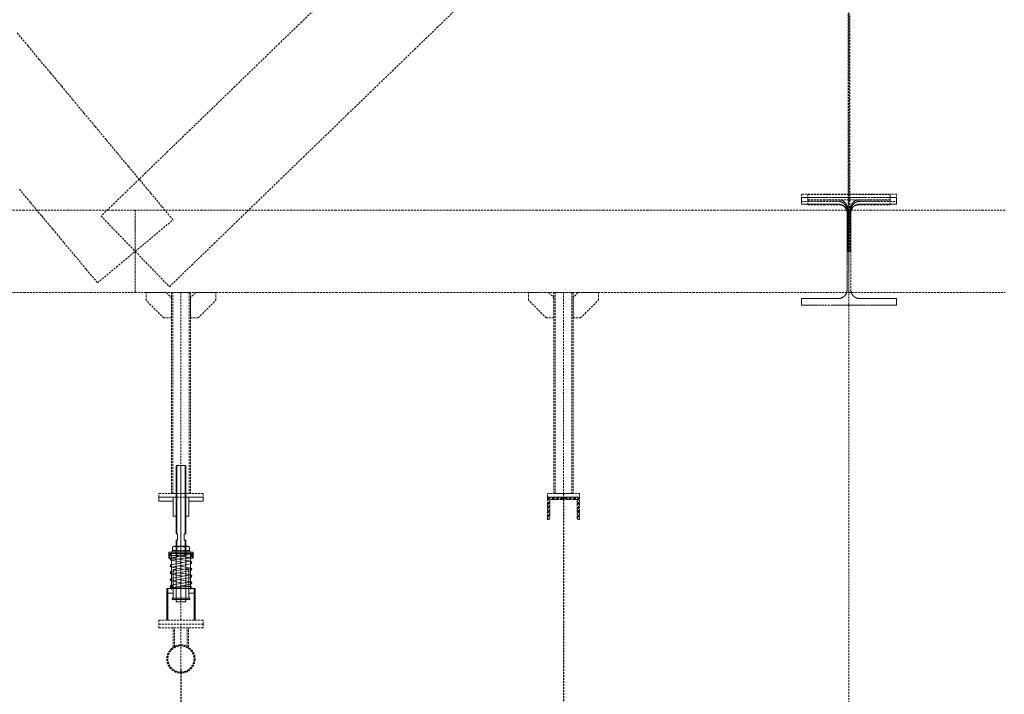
# Model space of a CAD drawing. Header units: millimetres. Extents: x -176817 to 571382, y -58489 to 156123.
# Tile 237 of 256: x 162797 to 165901, y 107592 to 109719. Entities that reach past the tile are written whole.
import ezdxf

# ---------------------------------------------------------------- set-up
doc = ezdxf.new("R2010")
doc.units = ezdxf.units.MM
doc.header["$LTSCALE"] = 0.2
for name, pattern in [('AM_ISO08W050', [18, 12, -1.5, 3, -1.5]), ('AM_ISO08W050x2', [9, 6, -0.75, 1.5, -0.75]), ('HIDDEN', [9.525, 6.35, -3.175])]:
    doc.linetypes.add(name, pattern=pattern)
doc.layers.get('Defpoints').update_dxf_attribs({"lineweight": 13})
for name, color, linetype, lineweight in [('-AAA Podkład', 252, 'Continuous', 13), ('AM_0N', 7, 'Continuous', 13), ('AM_7N', 4, 'AM_ISO08W050', 13)]:
    doc.layers.add(name, color=color, linetype=linetype, lineweight=lineweight)
doc.styles.get("Standard").update_dxf_attribs({"font": 'arial.ttf'})
doc.dimstyles.new('STANDARD-100', dxfattribs={"dimscale": 100, "dimtxt": 2, "dimasz": 2, "dimexe": 0, "dimexo": 0, "dimgap": 0.6, "dimtad": 1, "dimdec": 0, "dimzin": 12, "dimdsep": 46, "dimtxsty": 'Standard', "dimcen": 1, "dimclrd": 256, "dimclre": 256, "dimclrt": 2, "dimadec": 0, "dimazin": 0, "dimtfac": 1, "dimtdec": 0, "dimtmove": 0, "dimatfit": 3, "dimfxl": 0, "dimtolj": 1, "dimtzin": 0, "dimarcsym": 0})

# ---------------------------------------------------------------- blocks, each defined once
blk = doc.blocks.new('*D796')
at = {"layer": '-AAA Podkład', "linetype": 'HIDDEN', "lineweight": -2, "ltscale": 5, "transparency": 16777216}
for p, q in [((164510.9, 108225.2), (164510.9, 105572)), ((167302.9, 107120.3), (167302.9, 105572)), ((167102.9, 105572), (164710.9, 105572))]:
    blk.add_line(p, q, dxfattribs=at)
at = {"layer": '-AAA Podkład', "linetype": 'HIDDEN', "ltscale": 5, "transparency": 16777216}
for points in [[(164710.9, 105605.3), (164710.9, 105538.7), (164510.9, 105572)], [(167102.9, 105605.3), (167102.9, 105538.7), (167302.9, 105572)]]:
    blk.add_solid(points, dxfattribs=at)
at = {"layer": 'Defpoints', "color": 0, "linetype": 'HIDDEN', "ltscale": 5, "transparency": 16777216}
for p in [(164510.9, 108225.2), (167302.9, 107120.3, 0), (164510.9, 105572)]:
    blk.add_point(p, dxfattribs=at)
at = {"layer": '-AAA Podkład', "color": 2, "linetype": 'HIDDEN', "ltscale": 5, "transparency": 16777216, "insert": (165906.9, 105734.1), "char_height": 200, "attachment_point": 5}
blk.add_mtext('\\A1;2792', dxfattribs=at)
blk = doc.blocks.new('*D797')
at = {"layer": '-AAA Podkład', "linetype": 'HIDDEN', "lineweight": -2, "ltscale": 5, "transparency": 16777216}
for p, q in [((164510.9, 108225.2), (164510.9, 105572)), ((163304.9, 107669.9), (163304.9, 105572)), ((164310.9, 105572), (163504.9, 105572))]:
    blk.add_line(p, q, dxfattribs=at)
at = {"layer": '-AAA Podkład', "linetype": 'HIDDEN', "ltscale": 5, "transparency": 16777216}
for points in [[(163504.9, 105605.3), (163504.9, 105538.7), (163304.9, 105572)], [(164310.9, 105605.3), (164310.9, 105538.7), (164510.9, 105572)]]:
    blk.add_solid(points, dxfattribs=at)
at = {"layer": 'Defpoints', "color": 0, "linetype": 'HIDDEN', "ltscale": 5, "transparency": 16777216}
for p in [(164510.9, 108225.2), (163304.9, 107669.9), (163304.9, 105572)]:
    blk.add_point(p, dxfattribs=at)
at = {"layer": '-AAA Podkład', "color": 2, "linetype": 'HIDDEN', "ltscale": 5, "transparency": 16777216, "insert": (163907.9, 105734.1), "char_height": 200, "attachment_point": 5}
blk.add_mtext('\\A1;1206', dxfattribs=at)
blk = doc.blocks.new('*D798')
at = {"layer": '-AAA Podkład', "linetype": 'HIDDEN', "lineweight": -2, "ltscale": 5, "transparency": 16777216}
for p, q in [((160510.9, 108229.9), (160510.9, 105572)), ((163304.9, 107669.9), (163304.9, 105572)), ((163104.9, 105572), (160710.9, 105572))]:
    blk.add_line(p, q, dxfattribs=at)
at = {"layer": '-AAA Podkład', "linetype": 'HIDDEN', "ltscale": 5, "transparency": 16777216}
for points in [[(160710.9, 105605.3), (160710.9, 105538.7), (160510.9, 105572)], [(163104.9, 105605.3), (163104.9, 105538.7), (163304.9, 105572)]]:
    blk.add_solid(points, dxfattribs=at)
at = {"layer": 'Defpoints', "color": 0, "linetype": 'HIDDEN', "ltscale": 5, "transparency": 16777216}
for p in [(160510.9, 108229.9, 0), (163304.9, 107669.9), (160510.9, 105572)]:
    blk.add_point(p, dxfattribs=at)
at = {"layer": '-AAA Podkład', "color": 2, "linetype": 'HIDDEN', "ltscale": 5, "transparency": 16777216, "insert": (161907.9, 105734.1), "char_height": 200, "attachment_point": 5}
blk.add_mtext('\\A1;2794', dxfattribs=at)
blk = doc.blocks.new('*U1083')
at = {"layer": 'AM_0N'}
for p, q in [((-28, 230.6), (28, 230.6)), ((-28, 226.6), (-28, 230.6)), ((28, 226.6), (-28, 226.6)), ((28, 230.6), (28, 226.6))]:
    blk.add_line(p, q, dxfattribs=at)
at = {"layer": 'AM_7N', "linetype": 'AM_ISO08W050x2'}
blk.add_line((0, 233.6), (0, 223.6), dxfattribs=at)
blk = doc.blocks.new('*U1084')
at = {"layer": 'AM_0N'}
for p, q in [((33.8, 222.6), (-33, 222.6)), ((29.3, 219.8), (-30.7, 209)), ((-29.7, 215.9), (30.3, 219.9)), ((30, 219.9), (30.3, 219.9)), ((-30.7, 201.1), (7.4, 194.3)), ((29.3, 198.2), (-30.7, 187.4)), ((-2.7, 214.1), (-30.3, 215.9)), ((-29.3, 201.1), (30.7, 211.9)), ((-29.3, 179.5), (30.7, 190.3)), ((30.7, 198.2), (-7.4, 205.1)), ((-30.7, 179.5), (7.4, 172.7)), ((29.3, 176.6), (-30.7, 165.8)), ((-30.7, 157.9), (7.4, 151.1)), ((-29.3, 157.9), (30.7, 168.7)), ((30.7, 176.6), (-7.4, 183.5)), ((30.7, 155), (-7.4, 161.9)), ((29.3, 155), (-30.7, 144.2)), ((-30.7, 136.3), (7.4, 129.5)), ((29.3, 133.4), (-30.7, 122.6)), ((-29.3, 136.3), (30.7, 147.1)), ((-29.3, 114.7), (30.7, 125.5)), ((30.7, 133.4), (-7.4, 140.3)), ((-33.8, 112), (33, 112)), ((29.7, 118.7), (-30.3, 114.7)), ((-30, 114.7), (-30.3, 114.7)), ((2.7, 120.5), (30.3, 118.7))]:
    blk.add_line(p, q, dxfattribs=at)
for centre, start, end in [((-30, 219.9), 138.0181, 273.8226), ((30, 215.9), 280.2034, 100.2034), ((30, 223.9), 273.8226, 340.5288), ((-30, 205.1), 100.2034, 280.2034), ((-30, 183.5), 100.2034, 280.2034), ((30, 194.3), 280.2034, 100.2034), ((-30, 161.9), 100.2034, 280.2034), ((30, 172.7), 280.2034, 100.2034), ((-30, 140.3), 100.2034, 280.2034), ((30, 151.1), 280.2034, 100.2034), ((30, 129.5), 280.2034, 100.2034), ((-30, 118.7), 100.2034, 280.2034), ((-30, 110.7), 93.8226, 160.5288), ((30, 114.7), 318.0181, 93.8226)]:
    blk.add_arc(centre, 4, start, end, dxfattribs=at)
at = {"layer": 'AM_7N', "linetype": 'AM_ISO08W050x2'}
for p, q in [((-30, 109), (-30, 225.6)), ((0, 109), (0, 225.6)), ((30, 109), (30, 225.6))]:
    blk.add_line(p, q, dxfattribs=at)
blk = doc.blocks.new('*U1085')
at = {"layer": 'AM_0N'}
for p, q in [((-28, 82), (28, 82)), ((-28, 78), (-28, 82)), ((28, 78), (-28, 78)), ((28, 82), (28, 78))]:
    blk.add_line(p, q, dxfattribs=at)
at = {"layer": 'AM_7N', "linetype": 'AM_ISO08W050x2'}
blk.add_line((0, 85), (0, 75), dxfattribs=at)
blk = doc.blocks.new('*U1086')
at = {"layer": 'AM_0N'}
for p, q in [((-26.6, 242.6), (-21.4, 245.6)), ((-26.6, 242.6), (-26.6, 233.6)), ((-26.6, 233.6), (-21.4, 230.6)), ((21.3, 245.6), (-21.4, 245.6)), ((21.3, 230.6), (-21.4, 230.6)), ((-13.3, 242.6), (-13.3, 233.6)), ((13.3, 242.6), (13.3, 233.6)), ((26.6, 242.6), (21.3, 245.6)), ((26.6, 233.6), (21.3, 230.6)), ((26.6, 242.6), (26.6, 233.6))]:
    blk.add_line(p, q, dxfattribs=at)
for centre, radius, start, end in [((-19.9, 232.9), 11.7, 55.5615, 115.5615), ((-19.9, 243.3), 11.7, 244.4385, 304.4385), ((0, 200.7), 43.9, 72.383, 107.617), ((0, 275.4), 43.9, 252.383, 287.617), ((19.9, 232.9), 11.7, 64.4385, 124.4385), ((19.9, 243.3), 11.7, 235.5615, 295.5615)]:
    blk.add_arc(centre, radius, start, end, dxfattribs=at)
at = {"layer": 'AM_7N', "linetype": 'AM_ISO08W050x2'}
blk.add_line((0, 248.6), (0, 227.6), dxfattribs=at)
blk = doc.blocks.new('A$C09B41FFC')
at = {"layer": '-AAA Podkład', "color": 7}
for p, q in [((-13, 500), (-13, 284.6)), ((0, 500), (0, 70)), ((13, 500), (13, 284.6)), ((-13, 264.6), (-13, 214.6)), ((13, 264.6), (13, 214.6)), ((-16, 222.6), (-16, 226.6)), ((-15, 222.6), (15, 222.6)), ((16, 222.6), (16, 226.6)), ((-15, 214.6), (15, 214.6)), ((-16.2, 172.6), (-15, 172.6)), ((-15.2, 171.6), (-15, 171.6)), ((15, 172.6), (16.2, 172.6)), ((15, 171.6), (15.2, 171.6)), ((-16.2, 82), (-15, 82)), ((-16.2, 82), (-15, 82)), ((-15.2, 83), (-15, 83)), ((16.2, 82, 0), (15, 82, 0)), ((21.2, 82), (20, 82))]:
    blk.add_line(p, q, dxfattribs=at)
for points in [[(15, 284.6), (15, 498), (13, 500), (-13, 500), (-15, 498), (-15, 284.6)], [(-15, 264.6), (-10.5, 264.6), (-10.5, 284.6), (-15, 284.6)], [(15, 264.6), (10.5, 264.6), (10.5, 284.6), (15, 284.6)], [(-15, 264.6), (-15, 72), (-13, 70), (13, 70), (15, 72), (15, 264.6)], [(-15, 226.6), (-38.1, 226.6), (-38.1, 222.6), (-15, 222.6)], [(-15, 222.6), (-38.1, 222.6), (-38.1, 207.6), (-15, 207.6)], [(15, 226.6), (38.1, 226.6), (38.1, 222.6), (15, 222.6)], [(15, 222.6), (38.1, 222.6), (38.1, 207.6), (15, 207.6)], [(-25, 112), (-41.2, 112), (-41.2, 98), (-25, 98)], [(25, 98), (41.3, 98), (41.3, 112), (25, 112)]]:
    blk.add_lwpolyline(points, dxfattribs=at)
at = {"layer": '-AAA Podkład', "color": 7, "elevation": 0}
for points in [[(-25, 400), (-70, 400), (-70, 388), (-25, 388)], [(25, 388), (70, 388), (70, 400), (25, 400)], [(-44.4, 12), (-44.4, 112), (-41.2, 112), (-41.2, 12)], [(44.5, 12), (44.5, 112), (41.3, 112), (41.3, 12)]]:
    blk.add_lwpolyline(points, dxfattribs=at)
for points in [[(-25, 340), (-25, 400), (-14.2, 400), (-13.2, 399), (-13.2, 341), (-14.2, 340)], [(25, 340), (25, 400), (14.2, 400), (13.2, 399), (13.2, 341), (14.2, 340)]]:
    blk.add_lwpolyline(points, close=True, dxfattribs=at)
at = {"layer": '-AAA Podkład', "color": 7}
for points in [[(-38.1, 207.6), (-35.2, 207.6), (-35.2, 222.6), (-38.1, 222.6)], [(38.1, 207.6), (35.2, 207.6), (35.2, 222.6), (38.1, 222.6)], [(-25, 172.6), (-25, 82), (-16.2, 82), (-15.2, 83), (-15.2, 171.6), (-16.2, 172.6)], [(25, 172.6), (25, 82), (16.2, 82), (15.2, 83), (15.2, 171.6), (16.2, 172.6)]]:
    blk.add_lwpolyline(points, close=True, dxfattribs=at)
blk.add_circle((-30, 118.7), 4, dxfattribs=at)
for points in [[(-25, 112), (-25, 113), (-26, 112)], [(25, 112), (25, 113), (26, 112)]]:
    blk.add_solid(points, dxfattribs=at)
for name in ['*U1086', '*U1084', '*U1083', '*U1085']:
    blk.add_blockref(name, (0, 0), dxfattribs=at)

msp = doc.modelspace()

# ---------------------------------------------------------------- hatches: boundary and pattern name
at = {"layer": '-AAA Podkład', "linetype": 'HIDDEN', "ltscale": 5}
h = msp.add_hatch(dxfattribs=at)
h.set_pattern_fill('ANSI32', color=256)
h.set_pattern_definition([(45, (113151.147, 103667.1), (-6.7351921, 6.7351921), []), (45, (113155.638, 103667.1), (-6.7351921, 6.7351921), [])])
h.paths.add_polyline_path([(164460.9118, 108213.2408), (164510.9118, 108213.2408), (164510.9118, 108211.3294, -0.414213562), (164505.8232, 108206.2408), (164467.9118, 108206.2408), (164467.9118, 108148.3294, -0.414213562), (164462.8232, 108143.2408), (164460.9118, 108143.2408)])
h.paths.add_polyline_path([(164510.9118, 108211.3294), (164510.9118, 108213.2408), (164560.9118, 108213.2408), (164560.9118, 108143.2408), (164559.0004, 108143.2408, -0.414213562), (164553.9118, 108148.3294), (164553.9118, 108206.2408), (164516.0004, 108206.2408, -0.414213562)])

# ---------------------------------------------------------------- linework, layer by layer
for p, q in [((165410.9118, 154623.4714), (165410.9118, 103624.3027)), ((163304.9375, 108858.2408, 0), (163304.9375, 108225.2408, 0)), ((163304.9375, 108858.2408, 0), (163304.9375, 108225.2408, 0)), ((164510.9118, 108858.2408), (164510.9118, 108225.2408, 0)), ((163304.9375, 107825.2408, 0), (163304.9375, 108201.2408, 0)), ((163280.7875, 107740.5287, 0), (163280.7875, 107801.2408, 0)), ((163284.7875, 107742.8318, 0), (163284.7875, 107801.2408, 0)), ((163304.9375, 107658.7614, 0), (163304.9375, 107813.2408, 0)), ((163325.0875, 107742.8318, 0), (163325.0875, 107801.2408, 0)), ((163329.0875, 107740.5287, 0), (163329.0875, 107801.2408, 0))]:
    msp.add_line(p, q, dxfattribs=at)
for points in [[(163756.2368, 109780.1773), (163685.9243, 109712.121), (163615.6118, 109644.0648), (163545.2993, 109576.0085), (163474.9868, 109507.9523), (163404.6743, 109439.896), (163334.3618, 109371.8398), (163264.0493, 109303.7835), (163193.7368, 109235.7273), (163123.4243, 109167.671), (163053.1118, 109099.6148), (163107.0118, 109043.9278), (163160.9118, 108988.2408), (163214.8119, 108932.5539), (163268.7119, 108876.8669), (163339.0244, 108944.9232), (163409.3369, 109012.9794), (163479.6494, 109081.0357), (163549.9619, 109149.0919), (163620.2744, 109217.1482), (163690.5869, 109285.2044), (163760.8994, 109353.2607), (163831.2119, 109421.3169), (163901.5244, 109489.3732), (163971.8369, 109557.4294), (164042.1494, 109625.4857), (164112.4619, 109693.5419), (164182.7744, 109761.5982)], [(165407.9118, 109736.8596), (165407.9118, 109668.8033), (165407.9118, 109600.7471), (165407.9118, 109532.6908), (165407.9118, 109464.6346), (165407.9118, 109396.5783), (165407.9118, 109328.5221), (165407.9118, 109260.4658), (165407.9118, 109192.4096), (165407.9118, 109124.3533), (165407.9118, 109056.2971), (165407.9118, 108988.2408), (165413.9118, 108988.2408), (165413.9118, 109056.2971), (165413.9118, 109124.3533), (165413.9118, 109192.4096), (165413.9118, 109260.4658), (165413.9118, 109328.5221), (165413.9118, 109396.5783), (165413.9118, 109464.6346), (165413.9118, 109532.6908), (165413.9118, 109600.7471), (165413.9118, 109668.8033), (165413.9118, 109736.8596)], [(163041.8556, 108888.9906), (163101.3837, 108938.6157), (163160.9118, 108988.2408), (163220.4399, 109037.866), (163279.968, 109087.4911), (163244.8118, 109129.663), (163209.6555, 109171.8349), (163174.4993, 109214.0067), (163139.343, 109256.1786), (163104.1868, 109298.3505), (163069.0305, 109340.5224), (163033.8743, 109382.6942), (162998.718, 109424.8661), (162963.5618, 109467.038), (162928.4055, 109509.2099), (162893.2493, 109551.3817), (162858.093, 109593.5536), (162822.9368, 109635.7255), (162787.7805, 109677.8974)], [(162795.7619, 109184.1937), (162830.9181, 109142.0218), (162866.0744, 109099.8499), (162901.2306, 109057.6781), (162936.3869, 109015.5062), (162971.5431, 108973.3343), (163006.6994, 108931.1624), (163041.8556, 108888.9906)], [(165416.9118, 108988.2408), (165416.9118, 109052.6132), (165416.9118, 109116.9856), (165416.9195, 109117.6685), (165416.9426, 109118.3509), (165416.981, 109119.0326), (165417.0348, 109119.7131), (165417.1039, 109120.3922), (165417.1883, 109121.0696), (165417.2881, 109121.7451), (165417.4031, 109122.4183), (165417.5333, 109123.0886), (165417.6786, 109123.7556), (165417.8391, 109124.419), (165418.0146, 109125.0786), (165418.205, 109125.7339), (165418.4105, 109126.3848), (165418.6308, 109127.0309), (165418.866, 109127.672), (165419.1158, 109128.3073), (165419.3802, 109128.9364), (165419.659, 109129.5592), (165419.9522, 109130.1752), (165420.2597, 109130.7842), (165420.5813, 109131.386), (165420.9171, 109131.9801), (165421.2669, 109132.5664), (165421.6306, 109133.1444), (165422.0078, 109133.7135), (165422.3984, 109134.2732), (165422.8022, 109134.8234), (165423.2191, 109135.3638), (165423.649, 109135.8939), (165424.0918, 109136.4137), (165424.5472, 109136.9228), (165425.0146, 109137.4201), (165425.4938, 109137.9056), (165425.9848, 109138.3791), (165426.4872, 109138.8402), (165427.0009, 109139.2887), (165427.5257, 109139.7243), (165428.0614, 109140.1468), (165428.6079, 109140.5558), (165429.1652, 109140.9514), (165429.7321, 109141.3325), (165430.3084, 109141.699), (165430.8937, 109142.0504), (165431.4879, 109142.3868), (165432.0906, 109142.7077), (165432.7017, 109143.0131), (165433.3209, 109143.3027), (165433.9466, 109143.5756), (165434.5787, 109143.832), (165435.2171, 109144.0716), (165435.8615, 109144.2943), (165436.5115, 109144.5), (165437.1668, 109144.6884), (165437.8272, 109144.8596), (165438.4923, 109145.0133), (165439.1618, 109145.1493), (165439.8342, 109145.2674), (165440.5092, 109145.3675), (165441.1865, 109145.4495), (165441.8657, 109145.5133), (165442.5465, 109145.559), (165443.2287, 109145.5864), (165443.9118, 109145.5956), (165502.4118, 109145.5956), (165560.9118, 109145.5956), (165560.9118, 109168.3776), (165485.9118, 109168.3776), (165410.9118, 109168.3776), (165335.9118, 109168.3776), (165260.9118, 109168.3776), (165260.9118, 109145.5956), (165319.4118, 109145.5956), (165377.9118, 109145.5956), (165378.5945, 109145.5864), (165379.2766, 109145.559), (165379.9579, 109145.5133), (165380.6376, 109145.4494), (165381.316, 109145.3673), (165381.9908, 109145.2673), (165382.6627, 109145.1492), (165383.3324, 109145.0131), (165383.9973, 109144.8594), (165384.6574, 109144.6883), (165385.3125, 109144.4999), (165385.9621, 109144.2943), (165386.6062, 109144.0717), (165387.2443, 109143.8322), (165387.8763, 109143.5759), (165388.5017, 109143.3031), (165389.121, 109143.0136), (165389.7321, 109142.7082), (165390.3349, 109142.3872), (165390.9292, 109142.0509), (165391.5146, 109141.6994), (165392.0909, 109141.333), (165392.6578, 109140.9519), (165393.2152, 109140.5563), (165393.762, 109140.147), (165394.298, 109139.7243), (165394.8231, 109139.2884), (165395.337, 109138.8397), (165395.8397, 109138.3784), (165396.3308, 109137.9046), (165396.8103, 109137.4188), (165397.2779, 109136.9211), (165397.7331, 109136.4123), (165398.1756, 109135.8928), (165398.6052, 109135.3628), (165399.0219, 109134.8228), (165399.4256, 109134.2728), (165399.8159, 109133.7133), (165400.193, 109133.1445), (165400.5565, 109132.5668), (165400.9066, 109131.98), (165401.2427, 109131.3853), (165401.5646, 109130.783), (165401.8723, 109130.1733), (165402.1658, 109129.5567), (165402.4448, 109128.9334), (165402.7093, 109128.3036), (165402.9593, 109127.6677), (165403.1943, 109127.0268), (165403.4145, 109126.3808), (165403.6198, 109125.7301), (165403.8101, 109125.0749), (165403.9855, 109124.4155), (165404.1458, 109123.7523), (165404.291, 109123.0855), (165404.4211, 109122.4154), (165404.536, 109121.7426), (165404.6356, 109121.0674), (165404.72, 109120.3903), (165404.789, 109119.7116), (165404.8427, 109119.0314), (165404.8811, 109118.3502), (165404.9041, 109117.6682), (165404.9118, 109116.9856), (165404.9118, 109052.6132), (165404.9118, 108988.2408), (165416.9118, 108988.2408)], [(165414.6618, 108988.2408), (165414.6618, 109051.8346), (165414.6618, 109115.4283), (165414.6829, 109116.8739), (165414.7463, 109118.319), (165414.852, 109119.7616), (165415.0002, 109121.1998), (165415.1916, 109122.6351), (165415.4263, 109124.0647), (165415.7049, 109125.4864), (165416.0277, 109126.8981), (165416.3951, 109128.298), (165416.8083, 109129.6861), (165417.2679, 109131.0597), (165417.5153, 109131.74), (165417.7744, 109132.4157), (165418.0453, 109133.0859), (165418.3285, 109133.7515), (165418.624, 109134.4121), (165418.9321, 109135.0671), (165419.2526, 109135.7162), (165419.5858, 109136.3587), (165419.9316, 109136.9942), (165420.2903, 109137.6222), (165420.6616, 109138.2419), (165421.0464, 109138.8541), (165421.4447, 109139.458), (165421.8566, 109140.0529), (165422.2822, 109140.6382), (165422.7214, 109141.2132), (165423.1744, 109141.7771), (165423.6411, 109142.3294), (165424.122, 109142.8696), (165424.6172, 109143.3973), (165425.1267, 109143.9114), (165425.6505, 109144.4112), (165426.1885, 109144.8957), (165426.7406, 109145.364), (165427.3069, 109145.8153), (165427.8872, 109146.2486), (165428.4809, 109146.6627), (165429.0876, 109147.0565), (165429.7071, 109147.4291), (165430.0216, 109147.6071), (165430.3391, 109147.7795), (165430.6598, 109147.9462), (165430.9834, 109148.107), (165431.3101, 109148.2618), (165431.6398, 109148.4105), (165431.9724, 109148.553), (165432.308, 109148.6892), (165432.6464, 109148.8189), (165432.9877, 109148.942), (165433.3315, 109149.0584), (165433.6771, 109149.1677), (165434.0243, 109149.2698), (165434.373, 109149.3647), (165434.7233, 109149.4523), (165435.0751, 109149.5325), (165435.4283, 109149.6054), (165435.7829, 109149.6708), (165436.1388, 109149.7287), (165436.4959, 109149.7791), (165436.8542, 109149.8219), (165437.2137, 109149.857), (165437.5743, 109149.8844), (165437.9358, 109149.9041), (165438.2984, 109149.9159), (165438.6618, 109149.9199), (165489.7868, 109149.9199), (165540.9118, 109149.9199), (165540.9118, 109167.8842), (165475.9118, 109167.8842), (165410.9118, 109167.8842), (165345.9118, 109167.8842), (165280.9118, 109167.8842), (165280.9118, 109149.9199), (165332.0368, 109149.9199), (165383.1618, 109149.9199), (165383.5241, 109149.9159), (165383.886, 109149.9041), (165384.2473, 109149.8846), (165384.608, 109149.8572), (165384.9681, 109149.822), (165385.3273, 109149.7792), (165385.6858, 109149.7286), (165386.0434, 109149.6703), (165386.3997, 109149.6045), (165386.7543, 109149.5312), (165387.1071, 109149.4506), (165387.458, 109149.3627), (165387.8071, 109149.2676), (165388.1542, 109149.1654), (165388.4994, 109149.0561), (165388.8424, 109148.9398), (165389.1829, 109148.8168), (165389.5206, 109148.6872), (165389.8557, 109148.5511), (165390.188, 109148.4087), (165390.5176, 109148.2599), (165390.8443, 109148.105), (165391.1683, 109147.944), (165391.4893, 109147.777), (165391.808, 109147.6039), (165392.1228, 109147.4256), (165392.7417, 109147.0531), (165393.3475, 109146.6596), (165393.9414, 109146.245), (165394.5215, 109145.8116), (165395.0875, 109145.3603), (165395.6394, 109144.8919), (165396.1772, 109144.4074), (165396.7007, 109143.9077), (165397.21, 109143.3936), (165397.705, 109142.866), (165398.1857, 109142.3258), (165398.653, 109141.7727), (165399.1057, 109141.2089), (165399.5444, 109140.6343), (165399.9701, 109140.0486), (165400.3821, 109139.4533), (165400.7802, 109138.8497), (165401.1649, 109138.2374), (165401.5368, 109137.6163), (165401.8953, 109136.9883), (165402.241, 109136.3528), (165402.574, 109135.7102), (165402.8945, 109135.0612), (165403.2024, 109134.4061), (165403.4978, 109133.7455), (165403.7809, 109133.0798), (165404.0516, 109132.4096), (165404.3106, 109131.7341), (165404.5578, 109131.0538), (165405.0171, 109129.6805), (165405.4301, 109128.2926), (165405.7972, 109126.8929), (165406.1191, 109125.4846), (165406.397, 109124.0661), (165406.6314, 109122.6399), (165406.8225, 109121.208), (165406.9711, 109119.7678), (165407.0772, 109118.3231), (165407.1407, 109116.876), (165407.1618, 109115.4283), (165407.1618, 109051.8346), (165407.1618, 108988.2408), (165414.6618, 108988.2408)], [(165443.9118, 109136.7408), (165502.4118, 109136.7408), (165560.9118, 109136.7408), (165560.9118, 109158.2408), (165485.9118, 109158.2408), (165410.9118, 109158.2408), (165335.9118, 109158.2408), (165260.9118, 109158.2408), (165260.9118, 109136.7408), (165319.4118, 109136.7408), (165377.9118, 109136.7408), (165378.5111, 109136.7342), (165379.1155, 109136.714), (165379.7246, 109136.6799), (165380.3379, 109136.6316), (165380.9551, 109136.5688), (165381.5756, 109136.4911), (165382.199, 109136.3983), (165382.8248, 109136.2901), (165383.4525, 109136.1662), (165384.0815, 109136.0265), (165384.7112, 109135.8707), (165385.3411, 109135.6986), (165385.9706, 109135.5101), (165386.599, 109135.3051), (165387.2259, 109135.0835), (165387.8504, 109134.8451), (165388.472, 109134.59), (165389.09, 109134.3182), (165389.7038, 109134.0297), (165390.3128, 109133.7245), (165390.9162, 109133.4028), (165391.5134, 109133.0646), (165392.1037, 109132.7102), (165392.6865, 109132.3397), (165393.2611, 109131.9534), (165393.827, 109131.5515), (165394.3835, 109131.1344), (165394.9299, 109130.7024), (165395.4657, 109130.2558), (165395.9903, 109129.795), (165396.5031, 109129.3205), (165397.0037, 109128.8327), (165397.4915, 109128.3322), (165397.966, 109127.8193), (165398.4268, 109127.2947), (165398.8734, 109126.7589), (165399.3054, 109126.2125), (165399.7225, 109125.656), (165400.1244, 109125.0902), (165400.5107, 109124.5155), (165400.8812, 109123.9327), (165401.2356, 109123.3424), (165401.5738, 109122.7452), (165401.8955, 109122.1418), (165402.2007, 109121.5329), (165402.4892, 109120.919), (165402.761, 109120.301), (165403.0161, 109119.6794), (165403.2545, 109119.0549), (165403.4761, 109118.4281), (165403.6811, 109117.7996), (165403.8696, 109117.1701), (165404.0417, 109116.5402), (165404.1975, 109115.9105), (165404.3372, 109115.2815), (165404.4611, 109114.6538), (165404.5693, 109114.028), (165404.6621, 109113.4046), (165404.7398, 109112.7841), (165404.8026, 109112.1669), (165404.8509, 109111.5536), (165404.885, 109110.9445), (165404.9052, 109110.3401), (165404.9118, 109109.7408), (165404.9118, 109048.9908), (165404.9118, 108988.2408), (165404.9118, 108927.4908), (165404.9118, 108866.7408), (165404.9052, 108866.1416), (165404.885, 108865.5372), (165404.8509, 108864.9281), (165404.8026, 108864.3148), (165404.7398, 108863.6976), (165404.6621, 108863.0771), (165404.5693, 108862.4536), (165404.4611, 108861.8278), (165404.3372, 108861.2002), (165404.1975, 108860.5712), (165404.0417, 108859.9415), (165403.8696, 108859.3116), (165403.6811, 108858.6821), (165403.4761, 108858.0536), (165403.2545, 108857.4268), (165403.0161, 108856.8023), (165402.761, 108856.1807), (165402.4892, 108855.5626), (165402.2007, 108854.9488), (165401.8955, 108854.3399), (165401.5738, 108853.7365), (165401.2356, 108853.1393), (165400.8812, 108852.549), (165400.5107, 108851.9662), (165400.1244, 108851.3915), (165399.7225, 108850.8257), (165399.3054, 108850.2692), (165398.8734, 108849.7228), (165398.4268, 108849.187), (165397.966, 108848.6624), (165397.4915, 108848.1495), (165397.0037, 108847.649), (165396.5031, 108847.1612), (165395.9903, 108846.6867), (165395.4657, 108846.2259), (165394.9299, 108845.7793), (165394.3835, 108845.3473), (165393.827, 108844.9301), (165393.2611, 108844.5283), (165392.6865, 108844.142), (165392.1037, 108843.7715), (165391.5134, 108843.4171), (165390.9162, 108843.0789), (165390.3128, 108842.7572), (165389.7038, 108842.452), (165389.09, 108842.1635), (165388.472, 108841.8916), (165387.8504, 108841.6366), (165387.2259, 108841.3982), (165386.599, 108841.1766), (165385.9706, 108840.9715), (165385.3411, 108840.7831), (165384.7112, 108840.611), (165384.0815, 108840.4552), (165383.4525, 108840.3155), (165382.8248, 108840.1916), (165382.199, 108840.0834), (165381.5756, 108839.9906), (165380.9551, 108839.9129), (165380.3379, 108839.8501), (165379.7246, 108839.8018), (165379.1155, 108839.7677), (165378.5111, 108839.7475), (165377.9118, 108839.7408), (165319.4118, 108839.7408), (165260.9118, 108839.7408), (165260.9118, 108818.2408), (165335.9118, 108818.2408), (165410.9118, 108818.2408), (165485.9118, 108818.2408), (165560.9118, 108818.2408), (165560.9118, 108839.7408), (165502.4118, 108839.7408), (165443.9118, 108839.7408), (165502.4118, 108839.7408), (165560.9118, 108839.7408), (165560.9118, 108818.2408), (165460.9118, 108818.2408), (165360.9118, 108818.2408), (165260.9118, 108818.2408), (165260.9118, 108839.7408), (165319.4118, 108839.7408), (165377.9118, 108839.7408), (165378.5761, 108839.749), (165379.2393, 108839.7735), (165379.9011, 108839.8142), (165380.5612, 108839.8712), (165381.2193, 108839.9442), (165381.875, 108840.0334), (165382.5282, 108840.1385), (165383.1785, 108840.2596), (165383.8256, 108840.3965), (165384.4692, 108840.5493), (165385.109, 108840.7178), (165385.7447, 108840.902), (165386.3761, 108841.1019), (165387.0027, 108841.3173), (165387.6244, 108841.5483), (165388.2409, 108841.7947), (165388.8516, 108842.0564), (165389.4551, 108842.3328), (165390.0511, 108842.6236), (165390.6393, 108842.9288), (165391.2196, 108843.2482), (165391.7916, 108843.5815), (165392.3551, 108843.9287), (165392.9099, 108844.2895), (165393.4557, 108844.6639), (165393.9922, 108845.0516), (165394.5193, 108845.4525), (165395.0366, 108845.8664), (165395.544, 108846.2932), (165396.0411, 108846.7326), (165396.5278, 108847.1846), (165397.0037, 108847.649), (165397.4679, 108848.1247), (165397.9198, 108848.6113), (165398.3591, 108849.1082), (165398.7858, 108849.6154), (165399.1996, 108850.1326), (165399.6004, 108850.6595), (165399.988, 108851.1959), (165400.3623, 108851.7415), (165400.7231, 108852.2961), (165401.0702, 108852.8594), (165401.4035, 108853.4313), (165401.7228, 108854.0113), (165402.0279, 108854.5993), (165402.3187, 108855.1951), (165402.5951, 108855.7984), (165402.8568, 108856.4089), (165403.1033, 108857.0255), (165403.3344, 108857.6474), (165403.55, 108858.2742), (165403.75, 108858.9057), (165403.9343, 108859.5416), (165404.1029, 108860.1816), (165404.2558, 108860.8254), (165404.3928, 108861.4727), (165404.514, 108862.1231), (165404.6191, 108862.7765), (165404.7083, 108863.4324), (165404.7814, 108864.0907), (165404.8384, 108864.751), (165404.8791, 108865.4129), (165404.9036, 108866.0763), (165404.9118, 108866.7408), (165404.9118, 108947.7408), (165404.9118, 109028.7408), (165404.9118, 109109.7408), (165404.9036, 109110.4052), (165404.8792, 109111.0683), (165404.8384, 109111.7301), (165404.7815, 109112.3902), (165404.7084, 109113.0483), (165404.6193, 109113.704), (165404.5142, 109114.3572), (165404.3931, 109115.0075), (165404.2562, 109115.6546), (165404.1034, 109116.2982), (165403.9349, 109116.938), (165403.7506, 109117.5737), (165403.5508, 109118.2051), (165403.3353, 109118.8318), (165403.1044, 109119.4535), (165402.858, 109120.0699), (165402.5963, 109120.6806), (165402.3199, 109121.2841), (165402.029, 109121.8801), (165401.7239, 109122.4683), (165401.4045, 109123.0486), (165401.0712, 109123.6206), (165400.724, 109124.1841), (165400.3631, 109124.7389), (165399.9888, 109125.2847), (165399.6011, 109125.8212), (165399.2002, 109126.3483), (165398.7863, 109126.8656), (165398.3595, 109127.373), (165397.9201, 109127.8701), (165397.4681, 109128.3568), (165397.0037, 109128.8327), (165396.5279, 109129.2969), (165396.0414, 109129.7488), (165395.5444, 109130.1881), (165395.0372, 109130.6148), (165394.52, 109131.0286), (165393.9931, 109131.4294), (165393.4568, 109131.817), (165392.9111, 109132.1913), (165392.3565, 109132.5521), (165391.7932, 109132.8992), (165391.2214, 109133.2325), (165390.6414, 109133.5518), (165390.0533, 109133.8569), (165389.4575, 109134.1478), (165388.8543, 109134.4241), (165388.2438, 109134.6858), (165387.6272, 109134.9323), (165387.0053, 109135.1634), (165386.3784, 109135.379), (165385.7469, 109135.579), (165385.111, 109135.7633), (165384.471, 109135.9319), (165383.8273, 109136.0848), (165383.18, 109136.2218), (165382.5295, 109136.343), (165381.8762, 109136.4482), (165381.2202, 109136.5373), (165380.562, 109136.6104), (165379.9017, 109136.6674), (165379.2397, 109136.7082), (165378.5763, 109136.7327), (165377.9118, 109136.7408), (165319.4118, 109136.7408), (165260.9118, 109136.7408), (165260.9118, 109158.2408), (165360.9118, 109158.2408), (165460.9118, 109158.2408), (165560.9118, 109158.2408), (165560.9118, 109136.7408), (165502.4118, 109136.7408), (165443.9118, 109136.7408), (165443.3125, 109136.7342), (165442.7082, 109136.714), (165442.0991, 109136.6799), (165441.4858, 109136.6316), (165440.8686, 109136.5688), (165440.2481, 109136.4911), (165439.6246, 109136.3983), (165438.9988, 109136.2901), (165438.3712, 109136.1662), (165437.7422, 109136.0265), (165437.1125, 109135.8707), (165436.4826, 109135.6986), (165435.8531, 109135.5101), (165435.2246, 109135.3051), (165434.5978, 109135.0835), (165433.9733, 109134.8451), (165433.3517, 109134.59), (165432.7336, 109134.3182), (165432.1198, 109134.0297), (165431.5109, 109133.7245), (165430.9075, 109133.4028), (165430.3103, 109133.0646), (165429.72, 109132.7102), (165429.1372, 109132.3397), (165428.5625, 109131.9534), (165427.9966, 109131.5515), (165427.4402, 109131.1344), (165426.8938, 109130.7024), (165426.358, 109130.2558), (165425.8334, 109129.795), (165425.3205, 109129.3205), (165424.8199, 109128.8327), (165424.3322, 109128.3322), (165423.8577, 109127.8193), (165423.3969, 109127.2947), (165422.9503, 109126.7589), (165422.5182, 109126.2125), (165422.1011, 109125.656), (165421.6993, 109125.0902), (165421.3129, 109124.5155), (165420.9425, 109123.9327), (165420.5881, 109123.3424), (165420.2499, 109122.7452), (165419.9282, 109122.1418), (165419.623, 109121.5329), (165419.3344, 109120.919), (165419.0626, 109120.301), (165418.8075, 109119.6794), (165418.5692, 109119.0549), (165418.3475, 109118.4281), (165418.1425, 109117.7996), (165417.9541, 109117.1701), (165417.782, 109116.5402), (165417.6262, 109115.9105), (165417.4864, 109115.2815), (165417.3626, 109114.6538), (165417.2544, 109114.028), (165417.1616, 109113.4046), (165417.0839, 109112.7841), (165417.021, 109112.1669), (165416.9727, 109111.5536), (165416.9387, 109110.9445), (165416.9185, 109110.3401), (165416.9118, 109109.7408), (165416.9118, 109048.9908), (165416.9118, 108988.2408), (165416.9118, 108927.4908), (165416.9118, 108866.7408), (165416.9185, 108866.1416), (165416.9387, 108865.5372), (165416.9727, 108864.9281), (165417.021, 108864.3148), (165417.0839, 108863.6976), (165417.1616, 108863.0771), (165417.2544, 108862.4536), (165417.3626, 108861.8278), (165417.4864, 108861.2002), (165417.6262, 108860.5712), (165417.782, 108859.9415), (165417.9541, 108859.3116), (165418.1425, 108858.6821), (165418.3475, 108858.0536), (165418.5692, 108857.4268), (165418.8075, 108856.8023), (165419.0626, 108856.1807), (165419.3344, 108855.5626), (165419.623, 108854.9488), (165419.9282, 108854.3399), (165420.2499, 108853.7365), (165420.5881, 108853.1393), (165420.9425, 108852.549), (165421.3129, 108851.9662), (165421.6993, 108851.3915), (165422.1011, 108850.8257), (165422.5182, 108850.2692), (165422.9503, 108849.7228), (165423.3969, 108849.187), (165423.8577, 108848.6624), (165424.3322, 108848.1495), (165424.8199, 108847.649), (165425.3205, 108847.1612), (165425.8334, 108846.6867), (165426.358, 108846.2259), (165426.8938, 108845.7793), (165427.4402, 108845.3473), (165427.9966, 108844.9301), (165428.5625, 108844.5283), (165429.1372, 108844.142), (165429.72, 108843.7715), (165430.3103, 108843.4171), (165430.9075, 108843.0789), (165431.5109, 108842.7572), (165432.1198, 108842.452), (165432.7336, 108842.1635), (165433.3517, 108841.8916), (165433.9733, 108841.6366), (165434.5978, 108841.3982), (165435.2246, 108841.1766), (165435.8531, 108840.9715), (165436.4826, 108840.7831), (165437.1125, 108840.611), (165437.7422, 108840.4552), (165438.3712, 108840.3155), (165438.9988, 108840.1916), (165439.6246, 108840.0834), (165440.2481, 108839.9906), (165440.8686, 108839.9129), (165441.4858, 108839.8501), (165442.0991, 108839.8018), (165442.7082, 108839.7677), (165443.3125, 108839.7475), (165443.9118, 108839.7408)], [(165407.1618, 109103.5025), (165407.1618, 109045.8717), (165407.1618, 108988.2408), (165414.6618, 108988.2408), (165414.6618, 109045.8717), (165414.6618, 109103.5025), (165414.6846, 109104.8635), (165414.7529, 109106.2234), (165414.8669, 109107.5802), (165415.0267, 109108.932), (165415.2327, 109110.2795), (165415.4852, 109111.6195), (165415.6289, 109112.2861), (165415.7843, 109112.95), (165415.9515, 109113.6109), (165416.1304, 109114.2686), (165416.3209, 109114.9223), (165416.5234, 109115.5725), (165416.7378, 109116.2191), (165416.9642, 109116.8617), (165417.2027, 109117.4999), (165417.4533, 109118.1333), (165417.716, 109118.7618), (165417.9909, 109119.3849), (165418.2779, 109120.002), (165418.5773, 109120.6134), (165418.8891, 109121.2188), (165419.2134, 109121.8177), (165419.5503, 109122.4096), (165419.8997, 109122.9941), (165420.2617, 109123.5709), (165420.6362, 109124.1395), (165421.0235, 109124.6994), (165421.4235, 109125.2504), (165421.8363, 109125.7921), (165422.2619, 109126.3238), (165422.7003, 109126.8451), (165423.1514, 109127.3554), (165423.6153, 109127.8541), (165424.0919, 109128.3409), (165424.581, 109128.8148), (165425.0825, 109129.2754), (165425.5963, 109129.722), (165426.1224, 109130.1542), (165426.6605, 109130.5712), (165427.2107, 109130.9725), (165427.7727, 109131.3574), (165428.3465, 109131.7255), (165428.9307, 109132.0752), (165429.525, 109132.4061), (165430.1291, 109132.7176), (165430.7428, 109133.0093), (165431.3658, 109133.2805), (165431.9979, 109133.5308), (165432.6388, 109133.7596), (165433.2883, 109133.9663), (165433.6157, 109134.0612), (165433.9444, 109134.1501), (165434.2747, 109134.2332), (165434.6066, 109134.3104), (165434.9399, 109134.3817), (165435.2742, 109134.4469), (165435.6096, 109134.5061), (165435.9463, 109134.5591), (165436.2838, 109134.6061), (165436.622, 109134.6468), (165436.9608, 109134.6813), (165437.3004, 109134.7095), (165437.6405, 109134.7316), (165437.9807, 109134.7473), (165438.321, 109134.7567), (165438.6618, 109134.7599), (165489.7868, 109134.7599), (165540.9118, 109134.7599), (165540.9118, 109151.0398), (165475.9118, 109151.0398), (165410.9118, 109151.0398), (165345.9118, 109151.0398), (165280.9118, 109151.0398), (165280.9118, 109134.7599), (165332.0368, 109134.7599), (165383.1618, 109134.7599), (165383.5449, 109134.7559), (165383.9275, 109134.744), (165384.3096, 109134.7241), (165384.6912, 109134.6963), (165385.0721, 109134.6607), (165385.4522, 109134.6172), (165385.8316, 109134.5659), (165386.21, 109134.5067), (165386.5872, 109134.4399), (165386.9627, 109134.3654), (165387.3365, 109134.2834), (165387.7084, 109134.1939), (165388.0785, 109134.0969), (165388.4467, 109133.9926), (165388.8129, 109133.881), (165389.177, 109133.7622), (165389.5387, 109133.6363), (165389.8977, 109133.5035), (165390.254, 109133.3639), (165390.6075, 109133.2176), (165390.9583, 109133.0646), (165391.3061, 109132.9051), (165391.651, 109132.7392), (165391.993, 109132.5669), (165392.3325, 109132.388), (165392.6681, 109132.2035), (165392.9997, 109132.0133), (165393.3277, 109131.8175), (165393.9735, 109131.4087), (165394.6069, 109130.9768), (165395.1984, 109130.5447), (165395.7758, 109130.0945), (165396.339, 109129.6271), (165396.8879, 109129.1432), (165397.4225, 109128.6435), (165397.9425, 109128.1287), (165398.448, 109127.5996), (165398.9388, 109127.0569), (165399.3371, 109126.5942), (165399.7251, 109126.1228), (165400.1029, 109125.6432), (165400.4704, 109125.1556), (165400.8277, 109124.6605), (165401.1747, 109124.1583), (165401.5115, 109123.6492), (165401.838, 109123.1336), (165402.1261, 109122.6594), (165402.4059, 109122.1801), (165402.9406, 109121.2073), (165403.4422, 109120.2171), (165403.9108, 109119.2112), (165404.3245, 109118.2454), (165404.7093, 109117.2677), (165405.0653, 109116.2792), (165405.3927, 109115.2809), (165405.6817, 109114.3098), (165405.9441, 109113.3331), (165406.1805, 109112.3497), (165406.3914, 109111.3588), (165406.5723, 109110.3876), (165406.729, 109109.4119), (165406.8615, 109108.4322), (165406.9697, 109107.4494), (165407.0538, 109106.4643), (165407.1139, 109105.4776), (165407.1498, 109104.4901), (165407.1618, 109103.5025)], [(163160.9118, 108858.2408), (163160.9118, 108923.2408), (163160.9118, 108988.2408), (163160.9118, 109053.2408), (163160.9118, 109118.2408), (163090.5993, 109118.2408), (163020.2868, 109118.2408), (162949.9743, 109118.2408), (162879.6618, 109118.2408), (162809.3493, 109118.2408), (162739.0368, 109118.2408)], [(165410.9118, 108858.2408), (165410.9118, 108923.2408), (165410.9118, 108988.2408), (165410.9118, 109053.2408), (165410.9118, 109118.2408), (165340.5993, 109118.2408), (165270.2868, 109118.2408), (165199.9743, 109118.2408), (165129.6618, 109118.2408), (165059.3493, 109118.2408), (164989.0368, 109118.2408), (164918.7243, 109118.2408), (164848.4118, 109118.2408), (164778.0993, 109118.2408), (164707.7868, 109118.2408), (164637.4743, 109118.2408), (164567.1618, 109118.2408), (164496.8493, 109118.2408), (164426.5368, 109118.2408), (164356.2243, 109118.2408), (164285.9118, 109118.2408), (164215.5993, 109118.2408), (164145.2868, 109118.2408), (164074.9743, 109118.2408), (164004.6618, 109118.2408), (163934.3493, 109118.2408), (163864.0368, 109118.2408), (163793.7243, 109118.2408), (163723.4118, 109118.2408), (163653.0993, 109118.2408), (163582.7868, 109118.2408), (163512.4743, 109118.2408), (163442.1618, 109118.2408), (163371.8493, 109118.2408), (163301.5368, 109118.2408), (163231.2243, 109118.2408), (163160.9118, 109118.2408), (163160.9118, 109053.2408), (163160.9118, 108988.2408), (163160.9118, 108923.2408), (163160.9118, 108858.2408), (163226.2243, 108858.2408), (163301.5368, 108858.2408), (163376.8493, 108858.2408), (163447.1618, 108858.2408), (163512.4743, 108858.2408), (163582.7868, 108858.2408), (163653.0993, 108858.2408), (163723.4118, 108858.2408), (163793.7243, 108858.2408), (163864.0368, 108858.2408), (163934.3493, 108858.2408), (164004.6618, 108858.2408), (164074.9743, 108858.2408), (164145.2868, 108858.2408), (164215.5993, 108858.2408), (164285.9118, 108858.2408), (164356.2243, 108858.2408), (164421.5368, 108858.2408), (164491.8493, 108858.2408), (164572.1618, 108858.2408), (164642.4743, 108858.2408), (164707.7868, 108858.2408), (164778.0993, 108858.2408), (164848.4118, 108858.2408), (164918.7243, 108858.2408), (164989.0368, 108858.2408), (165059.3493, 108858.2408), (165129.6618, 108858.2408), (165199.9743, 108858.2408), (165270.2868, 108858.2408), (165340.5993, 108858.2408), (165410.9118, 108858.2408)], [(165903.0993, 109118.2408), (165832.7868, 109118.2408), (165762.4743, 109118.2408), (165692.1618, 109118.2408), (165621.8493, 109118.2408), (165551.5368, 109118.2408), (165481.2243, 109118.2408), (165410.9118, 109118.2408), (165410.9118, 109053.2408), (165410.9118, 108988.2408), (165410.9118, 108923.2408), (165410.9118, 108858.2408), (165481.2243, 108858.2408), (165551.5368, 108858.2408), (165621.8493, 108858.2408), (165692.1618, 108858.2408), (165762.4743, 108858.2408), (165832.7868, 108858.2408), (165903.0993, 108858.2408)], [(162739.0368, 108858.2408), (162809.3493, 108858.2408), (162879.6618, 108858.2408), (162949.9743, 108858.2408), (163020.2868, 108858.2408), (163090.5993, 108858.2408), (163160.9118, 108858.2408)]]:
    msp.add_lwpolyline(points, dxfattribs=at)
at = {"layer": '-AAA Podkład', "linetype": 'HIDDEN', "ltscale": 5, "elevation": 0}
for points in [[(163274.9375, 108778.2408), (163250.9375, 108778.2408), (163194.9375, 108834.2408), (163194.9375, 108858.2408), (163258.9375, 108858.2408), (163274.9375, 108842.2408)], [(163334.9375, 108225.2408), (163274.9375, 108225.2408), (163274.9375, 108858.2408), (163334.9375, 108858.2408)], [(163334.9375, 108778.2408), (163358.9375, 108778.2408), (163414.9375, 108834.2408), (163414.9375, 108858.2408), (163350.9375, 108858.2408), (163334.9375, 108842.2408)], [(164540.9118, 108225.2408), (164480.9118, 108225.2408), (164480.9118, 108858.2408), (164540.9118, 108858.2408)], [(163374.9375, 108213.2408), (163234.9375, 108213.2408), (163234.9375, 108225.2408), (163374.9375, 108225.2408)], [(164560.9118, 108213.2408), (164460.9118, 108213.2408), (164460.9118, 108225.2408), (164560.9118, 108225.2408)], [(163374.9375, 107825.2408), (163234.9375, 107825.2408), (163234.9375, 107813.2408), (163374.9375, 107813.2408)], [(163374.9375, 107801.2408), (163234.9375, 107801.2408), (163234.9375, 107813.2408), (163374.9375, 107813.2408)]]:
    msp.add_lwpolyline(points, close=True, dxfattribs=at)
for points in [[(163278.9375, 108225.2408), (163278.9375, 108858.2408)], [(163330.9375, 108858.2408), (163330.9375, 108225.2408)], [(164484.9118, 108225.2408), (164484.9118, 108858.2408)], [(164536.9118, 108858.2408), (164536.9118, 108225.2408)]]:
    msp.add_lwpolyline(points, dxfattribs=at)
at = {"layer": '-AAA Podkład', "linetype": 'HIDDEN', "ltscale": 5}
for points in [[(164480.9118, 108778.2408), (164456.9118, 108778.2408), (164400.9118, 108834.2408), (164400.9118, 108858.2408), (164464.9118, 108858.2408), (164480.9118, 108842.2408)], [(164540.9118, 108778.2408), (164564.9118, 108778.2408), (164620.9118, 108834.2408), (164620.9118, 108858.2408), (164556.9118, 108858.2408), (164540.9118, 108842.2408)]]:
    msp.add_lwpolyline(points, close=True, dxfattribs=at)
at = {"layer": '-AAA Podkład', "linetype": 'HIDDEN', "ltscale": 5, "elevation": 0}
for points in [[(164460.9118, 108213.2408), (164510.9118, 108213.2408), (164510.9118, 108211.3294, -0.414213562), (164505.8232, 108206.2408), (164467.9118, 108206.2408), (164467.9118, 108148.3294, -0.414213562), (164462.8232, 108143.2408), (164460.9118, 108143.2408)], [(164510.9118, 108211.3294), (164510.9118, 108213.2408), (164560.9118, 108213.2408), (164560.9118, 108143.2408), (164559.0004, 108143.2408, -0.414213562), (164553.9118, 108148.3294), (164553.9118, 108206.2408), (164516.0004, 108206.2408, -0.414213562)]]:
    msp.add_lwpolyline(points, format="xyb", close=True, dxfattribs=at)
at = {"layer": '-AAA Podkład', "linetype": 'HIDDEN', "ltscale": 5}
for radius in [44.45, 41.25]:
    msp.add_circle((163304.9375, 107703.2114, 0), radius, dxfattribs=at)

# ---------------------------------------------------------------- block references
msp.add_blockref('A$C09B41FFC', (163304.9375, 107813.2408, 0), dxfattribs=at)

# ---------------------------------------------------------------- dimensions: what is measured, and where the dimension line sits
for base, p1, p2, picture, middle in [((160510.9118, 105572.0009, 0), (163304.9375, 107669.9116, 0), (160510.9118, 108229.9454, 0), '*D798', (161907.9246, 105734.1155, 0)), ((163304.9375, 105572.0009, 0), (164510.9118, 108225.2408, 0), (163304.9375, 107669.9116, 0), '*D797', (163907.9246, 105734.1155, 0)), ((164510.9118, 105572.0009, 0), (167302.9112, 107120.2663, 0), (164510.9118, 108225.2408, 0), '*D796', (165906.9115, 105734.1155, 0))]:
    dim = msp.add_linear_dim(base=base, p1=p1, p2=p2, dimstyle='STANDARD-100', dxfattribs=at)
    dim.commit()
    dim.dimension.update_dxf_attribs({"geometry": picture, "text_midpoint": middle})

doc.saveas('drawing.dxf')
